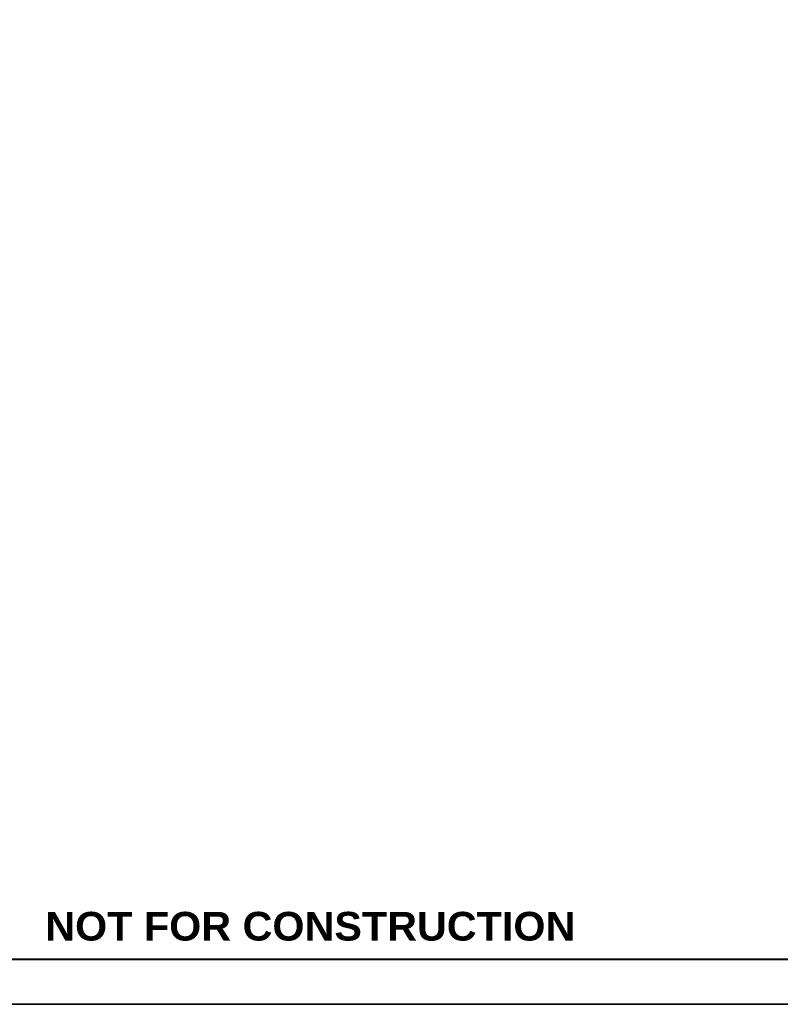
# Paper-space layout 'GENERAL SUMMARY' of a CAD drawing. Header units: feet. Extents: x -0.4 to 35.6, y -25.2 to 23.8.
# Tile 5 of 5: x 17.1 to 26.3, y -0.2 to 11.8. Entities that reach past the tile are written whole.
import ezdxf

# ---------------------------------------------------------------- set-up
doc = ezdxf.new("R2010")
doc.units = ezdxf.units.FT
doc.header["$MEASUREMENT"] = 0
doc.layers.add('SH_Border', color=7, linetype='Continuous', lineweight=40)
doc.styles.add('Arial Black_2', font='txt', dxfattribs={"width": 0.9, "height": 0.125})

# ---------------------------------------------------------------- blocks, each defined once
blk = doc.blocks.new('BORDER_1')
at = {"flags": 128}
blk.add_lwpolyline([(0, 0), (36, 0), (36, 24), (0, 24)], close=True, dxfattribs=at)
at = {"layer": 'SH_Border', "color": 7, "linetype": 'Continuous', "lineweight": 40, "flags": 128}
blk.add_lwpolyline([(35.45454545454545, 23.45454545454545), (35.45454545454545, 0.5454545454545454), (1.636363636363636, 0.5454545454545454), (1.636363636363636, 23.45454545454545)], close=True, dxfattribs=at)

psp = doc.layouts.new('GENERAL SUMMARY')

# ---------------------------------------------------------------- linework, layer by layer
at = {"layer": 'Defpoints'}
psp.add_lwpolyline([(-0.3937010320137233, 23.8031504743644), (35.60629896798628, 23.8031504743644), (35.60629896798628, -0.1968495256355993), (-0.3937010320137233, -0.1968495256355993)], close=True, dxfattribs=at)

# ---------------------------------------------------------------- block references
psp.add_blockref('BORDER_1', (-0.3937010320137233, -0.1968495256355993))

# ---------------------------------------------------------------- texts
at = {"layer": 'Defpoints', "lineweight": 20, "insert": (17.36858741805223, 0.9297880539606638), "char_height": 0.35, "width": 6.311385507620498, "attachment_point": 1, "style": 'Arial Black_2'}
psp.add_mtext('NOT FOR CONSTRUCTION', dxfattribs=at)

doc.saveas('drawing.dxf')
